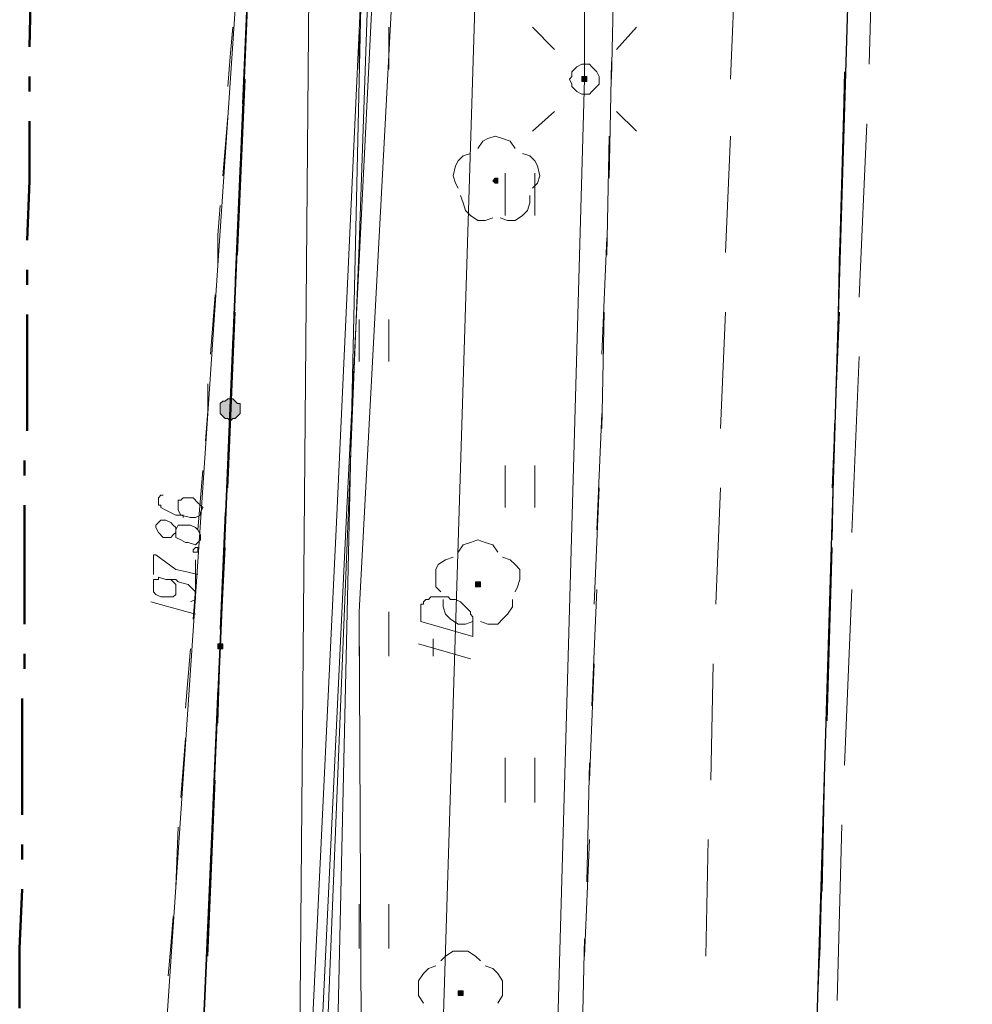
# Model space of a CAD drawing. Header units: metres. Extents: x 7431553 to 7432401, y 5544342 to 5544539.
# Tile 6 of 180: x 7432059 to 7432075, y 5544403 to 5544420. Entities that reach past the tile are written whole.
import ezdxf

# ---------------------------------------------------------------- set-up
doc = ezdxf.new("R2010")
doc.units = ezdxf.units.M
doc.header["$MEASUREMENT"] = 0
doc.layers.add('BG-PR90-PB-PZT-PZT01_2026_04_14$0$MAPA DCP', color=7, linetype='Continuous', lineweight=0)
doc.layers.add('PRIMETECH_XREF', color=7, linetype='Continuous', lineweight=5)

# ---------------------------------------------------------------- blocks, each defined once
blk = doc.blocks.new('BG-PR90-PB-PZT-PZT01_2026_04_14$0$Naddrwiną2025_v2klauzulap')
at = {"layer": 'BG-PR90-PB-PZT-PZT01_2026_04_14$0$MAPA DCP', "linetype": 'Continuous', "lineweight": 0, "transparency": 33554559}
for points in [[(7431743.074, 5544482.517), (7431743.074, 5544482.559), (7431743.117, 5544482.559), (7431743.117, 5544482.559), (7431743.117, 5544482.559), (7431743.117, 5544482.559), (7431743.159, 5544482.559), (7431743.159, 5544482.559), (7431743.159, 5544482.559), (7431743.159, 5544482.559), (7431743.159, 5544482.517), (7431743.159, 5544482.517), (7431743.159, 5544482.517), (7431743.159, 5544482.517), (7431743.159, 5544482.475), (7431743.117, 5544482.475), (7431743.117, 5544482.475), (7431743.117, 5544482.475), (7431743.117, 5544482.475), (7431743.074, 5544482.475)], [(7431748.959, 5544476.463), (7431748.916, 5544476.506), (7431748.916, 5544476.548), (7431748.874, 5544476.59), (7431748.874, 5544476.59), (7431748.832, 5544476.633), (7431748.789, 5544476.633), (7431748.747, 5544476.633), (7431748.662, 5544476.633), (7431748.662, 5544476.59), (7431748.62, 5544476.548), (7431748.578, 5544476.506), (7431748.578, 5544476.463), (7431748.578, 5544476.421), (7431748.62, 5544476.379), (7431748.62, 5544476.336), (7431748.662, 5544476.294), (7431748.705, 5544476.294), (7431748.747, 5544476.294), (7431748.789, 5544476.294), (7431748.832, 5544476.294), (7431748.874, 5544476.336), (7431748.916, 5544476.379), (7431748.916, 5544476.421), (7431748.916, 5544476.421)], [(7431752.811, 5544476.252), (7431752.811, 5544476.252), (7431752.811, 5544476.252), (7431752.853, 5544476.252), (7431752.853, 5544476.252), (7431752.853, 5544476.294), (7431752.853, 5544476.294), (7431752.853, 5544476.294), (7431752.853, 5544476.294), (7431752.853, 5544476.336), (7431752.811, 5544476.336), (7431752.811, 5544476.336), (7431752.811, 5544476.336), (7431752.769, 5544476.336), (7431752.769, 5544476.336), (7431752.769, 5544476.336), (7431752.769, 5544476.294), (7431752.769, 5544476.294), (7431752.769, 5544476.294), (7431752.769, 5544476.294), (7431752.769, 5544476.252), (7431752.769, 5544476.252), (7431752.769, 5544476.252), (7431752.769, 5544476.252), (7431752.769, 5544476.252)]]:
    blk.add_hatch(color=256, dxfattribs=at).paths.add_polyline_path(points)
at = {"layer": 'BG-PR90-PB-PZT-PZT01_2026_04_14$0$MAPA DCP', "linetype": 'Continuous', "lineweight": 0, "true_color": 0x009a00, "transparency": 33554559}
for points in [[(7431744.895, 5544480.993), (7431744.895, 5544481.035), (7431744.852, 5544481.035), (7431744.852, 5544481.035), (7431744.852, 5544481.035), (7431744.81, 5544481.035), (7431744.81, 5544481.035), (7431744.81, 5544481.035), (7431744.81, 5544480.993), (7431744.81, 5544480.993), (7431744.81, 5544480.993), (7431744.81, 5544480.993), (7431744.852, 5544480.951), (7431744.852, 5544480.951), (7431744.852, 5544480.951)], [(7431751.795, 5544480.697), (7431751.795, 5544480.697), (7431751.795, 5544480.697), (7431751.795, 5544480.739), (7431751.753, 5544480.739), (7431751.753, 5544480.739), (7431751.753, 5544480.739), (7431751.71, 5544480.739), (7431751.71, 5544480.697), (7431751.71, 5544480.697), (7431751.71, 5544480.697), (7431751.71, 5544480.697), (7431751.71, 5544480.654), (7431751.71, 5544480.654), (7431751.753, 5544480.654), (7431751.753, 5544480.654), (7431751.753, 5544480.654), (7431751.795, 5544480.654), (7431751.795, 5544480.654)], [(7431758.78, 5544480.4), (7431758.78, 5544480.4), (7431758.78, 5544480.443), (7431758.738, 5544480.443), (7431758.738, 5544480.443), (7431758.738, 5544480.443), (7431758.695, 5544480.443), (7431758.695, 5544480.4), (7431758.695, 5544480.4), (7431758.695, 5544480.4), (7431758.695, 5544480.358), (7431758.738, 5544480.358), (7431758.738, 5544480.358), (7431758.738, 5544480.358), (7431758.78, 5544480.358), (7431758.78, 5544480.358), (7431758.78, 5544480.358)]]:
    blk.add_hatch(color=94, dxfattribs=at).paths.add_polyline_path(points)
at = {"layer": 'BG-PR90-PB-PZT-PZT01_2026_04_14$0$MAPA DCP', "color": 1, "linetype": 'Continuous', "lineweight": 18, "transparency": 33554687}
for points in [[(7431635.886, 5544533.105), (7431638.934, 5544531.92), (7431663.403, 5544531.158), (7431665.096, 5544529.211), (7431669.541, 5544523.877), (7431682.876, 5544512.193), (7431686.983, 5544509.06), (7431687.11, 5544505.716), (7431686.813, 5544489.587), (7431687.448, 5544484.168), (7431694.603, 5544483.872), (7431701.503, 5544482.771), (7431706.456, 5544480.57), (7431739.603, 5544478.749), (7431762.082, 5544478.241), (7431770.083, 5544477.86)], [(7431658.365, 5544473.924), (7431661.371, 5544479.342), (7431661.667, 5544486.666), (7431662.26, 5544486.962), (7431666.366, 5544488.528), (7431671.531, 5544488.867), (7431684.104, 5544486.412), (7431694.01, 5544484.591), (7431708.234, 5544483.152), (7431711.197, 5544482.983), (7431711.409, 5544482.94), (7431722.5, 5544485.099), (7431725.802, 5544482.559), (7431743.117, 5544482.517), (7431770.083, 5544481.755)], [(7431672.886, 5544473.797), (7431677.839, 5544480.231), (7431680.717, 5544481.416), (7431703.493, 5544480.908), (7431737.148, 5544479.469), (7431752.218, 5544478.665), (7431760.473, 5544478.707), (7431770.083, 5544477.987)], [(7431770.083, 5544477.522), (7431750.567, 5544478.453), (7431714.838, 5544480.231), (7431710.986, 5544479.13), (7431679.49, 5544480.908), (7431677.923, 5544480.019), (7431672.547, 5544473.797)], [(7431672.759, 5544473.797), (7431675.934, 5544478.072), (7431684.019, 5544480.697), (7431718.225, 5544479.723), (7431723.94, 5544479.427), (7431745.953, 5544478.665), (7431770.083, 5544477.691)], [(7431770.083, 5544477.352), (7431750.567, 5544478.284), (7431714.838, 5544479.935), (7431711.028, 5544478.919), (7431679.49, 5544480.739), (7431678.093, 5544479.723), (7431672.928, 5544473.797)]]:
    blk.add_lwpolyline(points, dxfattribs=at)
at = {"layer": 'BG-PR90-PB-PZT-PZT01_2026_04_14$0$MAPA DCP', "linetype": 'Continuous', "lineweight": 18, "transparency": 33554687}
for points in [[(7431770.083, 5544474.643), (7431683.046, 5544480.527), (7431684.527, 5544515.452), (7431709.8, 5544513.844), (7431732.576, 5544512.404), (7431766.188, 5544504.996), (7431770.083, 5544504.869)], [(7431739.857, 5544487.47), (7431742.863, 5544487.385)], [(7431743.879, 5544487.343), (7431746.842, 5544487.216)], [(7431747.858, 5544487.216), (7431750.864, 5544487.089)], [(7431751.837, 5544487.089), (7431754.843, 5544486.962)], [(7431742.99, 5544486.962), (7431744.979, 5544486.92)], [(7431746.122, 5544486.877), (7431743.117, 5544486.962)], [(7431755.859, 5544486.92), (7431758.865, 5544486.835)], [(7431745.995, 5544486.877), (7431747.985, 5544486.835)], [(7431750.102, 5544486.75), (7431747.096, 5544486.877)], [(7431749.001, 5544486.793), (7431750.991, 5544486.75)], [(7431754.081, 5544486.666), (7431751.118, 5544486.75)], [(7431752.007, 5544486.708), (7431753.996, 5544486.666)], [(7431755.012, 5544486.623), (7431757.002, 5544486.581)], [(7431758.103, 5544486.539), (7431755.097, 5544486.623)], [(7431757.976, 5544486.539), (7431760.008, 5544486.454)], [(7431743.117, 5544485.015), (7431741.085, 5544485.099)], [(7431746.08, 5544484.93), (7431744.09, 5544485.015)], [(7431749.086, 5544484.845), (7431747.096, 5544484.93)], [(7431752.091, 5544484.761), (7431750.102, 5544484.845)], [(7431755.097, 5544484.676), (7431753.107, 5544484.718)], [(7431758.103, 5544484.591), (7431756.113, 5544484.634)], [(7431742.228, 5544483.406), (7431742.609, 5544483.067)], [(7431744.006, 5544483.406), (7431743.667, 5544483.067)], [(7431743.117, 5544482.983), (7431741.085, 5544483.025)], [(7431742.82, 5544482.983), (7431744.81, 5544482.94)], [(7431746.122, 5544482.898), (7431744.09, 5544482.94)], [(7431745.826, 5544482.898), (7431747.816, 5544482.813)], [(7431749.086, 5544482.813), (7431747.096, 5544482.856)], [(7431748.832, 5544482.813), (7431750.821, 5544482.729)], [(7431752.091, 5544482.686), (7431750.102, 5544482.771)], [(7431751.837, 5544482.729), (7431753.827, 5544482.644)], [(7431755.097, 5544482.602), (7431753.107, 5544482.686)], [(7431754.801, 5544482.602), (7431756.833, 5544482.559)], [(7431758.103, 5544482.517), (7431756.113, 5544482.602)], [(7431757.806, 5544482.517), (7431759.796, 5544482.475)], [(7431742.228, 5544481.628), (7431742.609, 5544482.009)], [(7431744.006, 5544481.628), (7431743.667, 5544482.009)], [(7431745.445, 5544481.67), (7431744.725, 5544481.67)], [(7431750.44, 5544481.67), (7431749.721, 5544481.67)], [(7431755.478, 5544481.67), (7431754.716, 5544481.67)], [(7431744.725, 5544481.162), (7431745.445, 5544481.162)], [(7431749.721, 5544481.162), (7431750.44, 5544481.162)], [(7431754.716, 5544481.162), (7431755.478, 5544481.162)], [(7431676.526, 5544473.754), (7431683.046, 5544480.527), (7431770.083, 5544474.643)], [(7431742.947, 5544479.173), (7431742.228, 5544479.173)], [(7431747.943, 5544479.173), (7431747.223, 5544479.173)], [(7431752.98, 5544479.173), (7431752.218, 5544479.173)], [(7431757.976, 5544479.173), (7431757.214, 5544479.173)], [(7431742.228, 5544478.665), (7431742.947, 5544478.665)], [(7431747.223, 5544478.665), (7431747.943, 5544478.665)], [(7431752.218, 5544478.665), (7431752.98, 5544478.665)], [(7431757.214, 5544478.665), (7431757.976, 5544478.665)], [(7431741.55, 5544476.76), (7431743.54, 5544476.675)], [(7431746.122, 5544476.59), (7431743.117, 5544476.717)], [(7431744.556, 5544476.633), (7431746.546, 5544476.548)], [(7431750.102, 5544476.421), (7431747.096, 5544476.548)], [(7431747.519, 5544476.506), (7431749.551, 5544476.421)], [(7431750.525, 5544476.379), (7431752.515, 5544476.294)], [(7431754.123, 5544476.252), (7431752.811, 5544476.294), (7431751.118, 5544476.379)], [(7431753.531, 5544476.252), (7431755.52, 5544476.167)], [(7431758.103, 5544476.082), (7431755.097, 5544476.209)], [(7431756.536, 5544476.125), (7431758.526, 5544476.04)]]:
    blk.add_lwpolyline(points, dxfattribs=at)
at = {"layer": 'BG-PR90-PB-PZT-PZT01_2026_04_14$0$MAPA DCP', "linetype": 'Continuous', "lineweight": 25, "transparency": 33554687}
blk.add_lwpolyline([(7431739.434, 5544487.089), (7431770.083, 5544486.158)], dxfattribs=at)
at = {"layer": 'BG-PR90-PB-PZT-PZT01_2026_04_14$0$MAPA DCP', "color": 30, "linetype": 'Continuous', "lineweight": 18, "true_color": 0xff6500, "transparency": 33554687}
for points in [[(7431667.89, 5544473.839), (7431670.007, 5544477.691), (7431681.437, 5544483.321), (7431685.205, 5544484.591), (7431704.212, 5544480.146), (7431735.708, 5544477.86), (7431770.083, 5544477.564)], [(7431770.083, 5544479.765), (7431727.961, 5544481.078), (7431727.157, 5544480.951)], [(7431753.023, 5544480.57), (7431752.769, 5544479.681)], [(7431752.98, 5544479.935), (7431752.684, 5544479.935)]]:
    blk.add_lwpolyline(points, dxfattribs=at)
at = {"layer": 'BG-PR90-PB-PZT-PZT01_2026_04_14$0$MAPA DCP', "linetype": 'Continuous', "lineweight": 18, "transparency": 33554687}
blk.add_lwpolyline([(7431742.863, 5544482.517), (7431742.863, 5544482.602), (7431742.905, 5544482.644), (7431742.947, 5544482.686), (7431742.99, 5544482.729), (7431743.074, 5544482.771), (7431743.117, 5544482.771), (7431743.201, 5544482.771), (7431743.244, 5544482.729), (7431743.286, 5544482.686), (7431743.328, 5544482.644), (7431743.371, 5544482.602), (7431743.371, 5544482.517), (7431743.371, 5544482.475), (7431743.328, 5544482.39), (7431743.286, 5544482.348), (7431743.244, 5544482.305), (7431743.201, 5544482.305), (7431743.117, 5544482.263), (7431743.074, 5544482.305), (7431742.99, 5544482.305), (7431742.947, 5544482.348), (7431742.905, 5544482.39), (7431742.863, 5544482.475)], close=True, dxfattribs=at)
at = {"layer": 'BG-PR90-PB-PZT-PZT01_2026_04_14$0$MAPA DCP', "linetype": 'Continuous', "lineweight": 0, "transparency": 33554687}
for points in [[(7431743.074, 5544482.517), (7431743.074, 5544482.559), (7431743.117, 5544482.559), (7431743.117, 5544482.559), (7431743.117, 5544482.559), (7431743.117, 5544482.559), (7431743.159, 5544482.559), (7431743.159, 5544482.559), (7431743.159, 5544482.559), (7431743.159, 5544482.559), (7431743.159, 5544482.517), (7431743.159, 5544482.517), (7431743.159, 5544482.517), (7431743.159, 5544482.517), (7431743.159, 5544482.475), (7431743.117, 5544482.475), (7431743.117, 5544482.475), (7431743.117, 5544482.475), (7431743.117, 5544482.475), (7431743.074, 5544482.475), (7431743.074, 5544482.517)], [(7431748.959, 5544476.463), (7431748.916, 5544476.506), (7431748.916, 5544476.548), (7431748.874, 5544476.59), (7431748.874, 5544476.59), (7431748.832, 5544476.633), (7431748.789, 5544476.633), (7431748.747, 5544476.633), (7431748.662, 5544476.633), (7431748.662, 5544476.59), (7431748.62, 5544476.548), (7431748.578, 5544476.506), (7431748.578, 5544476.463), (7431748.578, 5544476.421), (7431748.62, 5544476.379), (7431748.62, 5544476.336), (7431748.662, 5544476.294), (7431748.705, 5544476.294), (7431748.747, 5544476.294), (7431748.789, 5544476.294), (7431748.832, 5544476.294), (7431748.874, 5544476.336), (7431748.916, 5544476.379), (7431748.916, 5544476.421)], [(7431752.811, 5544476.252), (7431752.811, 5544476.252), (7431752.811, 5544476.252), (7431752.853, 5544476.252), (7431752.853, 5544476.252), (7431752.853, 5544476.294), (7431752.853, 5544476.294), (7431752.853, 5544476.294), (7431752.853, 5544476.294), (7431752.853, 5544476.336), (7431752.811, 5544476.336), (7431752.811, 5544476.336), (7431752.811, 5544476.336), (7431752.769, 5544476.336), (7431752.769, 5544476.336), (7431752.769, 5544476.336), (7431752.769, 5544476.294), (7431752.769, 5544476.294), (7431752.769, 5544476.294), (7431752.769, 5544476.294), (7431752.769, 5544476.252), (7431752.769, 5544476.252), (7431752.769, 5544476.252), (7431752.769, 5544476.252)]]:
    blk.add_lwpolyline(points, close=True, dxfattribs=at)
at = {"layer": 'BG-PR90-PB-PZT-PZT01_2026_04_14$0$MAPA DCP', "color": 94, "linetype": 'Continuous', "lineweight": 18, "true_color": 0x009a00, "transparency": 33554687}
for points in [[(7431744.387, 5544481.459), (7431744.429, 5544481.586), (7431744.514, 5544481.67), (7431744.598, 5544481.713), (7431744.768, 5544481.755), (7431744.895, 5544481.713), (7431744.979, 5544481.628)], [(7431745.106, 5544481.586), (7431745.233, 5544481.586), (7431745.36, 5544481.543), (7431745.445, 5544481.459), (7431745.53, 5544481.332), (7431745.53, 5544481.205), (7431745.487, 5544481.078)], [(7431751.287, 5544481.12), (7431751.329, 5544481.247), (7431751.414, 5544481.332), (7431751.499, 5544481.416), (7431751.668, 5544481.416), (7431751.795, 5544481.374), (7431751.88, 5544481.332)], [(7431744.302, 5544480.697), (7431744.175, 5544480.781), (7431744.133, 5544480.866), (7431744.09, 5544480.993), (7431744.133, 5544481.12), (7431744.175, 5544481.247), (7431744.302, 5544481.332)], [(7431752.007, 5544481.289), (7431752.134, 5544481.289), (7431752.261, 5544481.205), (7431752.345, 5544481.12), (7431752.43, 5544481.035), (7431752.43, 5544480.866), (7431752.388, 5544480.739)], [(7431751.202, 5544480.358), (7431751.075, 5544480.443), (7431751.033, 5544480.57), (7431750.991, 5544480.697), (7431751.033, 5544480.824), (7431751.075, 5544480.951), (7431751.202, 5544481.035)], [(7431758.272, 5544480.824), (7431758.314, 5544480.951), (7431758.399, 5544481.035), (7431758.526, 5544481.12), (7431758.653, 5544481.12), (7431758.78, 5544481.12), (7431758.907, 5544481.035)], [(7431745.487, 5544480.951), (7431745.53, 5544480.824), (7431745.53, 5544480.697), (7431745.445, 5544480.57), (7431745.36, 5544480.485), (7431745.233, 5544480.443), (7431745.106, 5544480.4)], [(7431758.187, 5544480.062), (7431758.103, 5544480.146), (7431758.018, 5544480.273), (7431758.018, 5544480.527), (7431758.103, 5544480.654), (7431758.187, 5544480.739)], [(7431744.979, 5544480.358), (7431744.895, 5544480.316), (7431744.768, 5544480.273), (7431744.598, 5544480.316), (7431744.514, 5544480.358), (7431744.429, 5544480.443), (7431744.387, 5544480.57)], [(7431752.388, 5544480.612), (7431752.43, 5544480.485), (7431752.43, 5544480.358), (7431752.345, 5544480.231), (7431752.261, 5544480.146), (7431752.134, 5544480.104), (7431752.007, 5544480.104)], [(7431751.88, 5544480.062), (7431751.795, 5544479.977), (7431751.499, 5544479.977), (7431751.414, 5544480.019), (7431751.329, 5544480.146), (7431751.287, 5544480.273)], [(7431758.907, 5544479.765), (7431758.78, 5544479.681), (7431758.526, 5544479.681), (7431758.399, 5544479.765), (7431758.314, 5544479.85), (7431758.272, 5544479.977)], [(7431743.244, 5544476.421), (7431742.736, 5544476.463), (7431742.228, 5544476.506)], [(7431744.768, 5544476.336), (7431743.752, 5544476.421)], [(7431746.292, 5544476.252), (7431745.784, 5544476.252), (7431745.276, 5544476.294)], [(7431747.816, 5544476.125), (7431746.8, 5544476.209)], [(7431749.297, 5544476.04), (7431748.789, 5544476.082), (7431748.324, 5544476.082)], [(7431750.821, 5544475.913), (7431749.805, 5544475.998)], [(7431752.345, 5544475.828), (7431751.837, 5544475.871), (7431751.329, 5544475.871)], [(7431753.869, 5544475.701), (7431752.853, 5544475.786)], [(7431755.393, 5544475.617), (7431754.885, 5544475.659), (7431754.377, 5544475.701)], [(7431756.917, 5544475.532), (7431755.901, 5544475.574)], [(7431758.441, 5544475.405), (7431757.933, 5544475.447), (7431757.425, 5544475.49)]]:
    blk.add_lwpolyline(points, dxfattribs=at)
at = {"layer": 'BG-PR90-PB-PZT-PZT01_2026_04_14$0$MAPA DCP', "color": 94, "linetype": 'Continuous', "lineweight": 0, "true_color": 0x009a00, "transparency": 33554687}
for points in [[(7431744.895, 5544480.993), (7431744.895, 5544481.035), (7431744.852, 5544481.035), (7431744.852, 5544481.035), (7431744.852, 5544481.035), (7431744.81, 5544481.035), (7431744.81, 5544481.035), (7431744.81, 5544481.035), (7431744.81, 5544480.993), (7431744.81, 5544480.993), (7431744.81, 5544480.993), (7431744.81, 5544480.993), (7431744.852, 5544480.951), (7431744.852, 5544480.951), (7431744.852, 5544480.951), (7431744.895, 5544480.993), (7431744.895, 5544480.993)], [(7431751.795, 5544480.697), (7431751.795, 5544480.697), (7431751.795, 5544480.697), (7431751.795, 5544480.739), (7431751.753, 5544480.739), (7431751.753, 5544480.739), (7431751.753, 5544480.739), (7431751.71, 5544480.739), (7431751.71, 5544480.697), (7431751.71, 5544480.697), (7431751.71, 5544480.697), (7431751.71, 5544480.697), (7431751.71, 5544480.654), (7431751.71, 5544480.654), (7431751.753, 5544480.654), (7431751.753, 5544480.654), (7431751.753, 5544480.654), (7431751.795, 5544480.654), (7431751.795, 5544480.654)], [(7431758.78, 5544480.4), (7431758.78, 5544480.4), (7431758.78, 5544480.443), (7431758.738, 5544480.443), (7431758.738, 5544480.443), (7431758.738, 5544480.443), (7431758.695, 5544480.443), (7431758.695, 5544480.4), (7431758.695, 5544480.4), (7431758.695, 5544480.4), (7431758.695, 5544480.358), (7431758.738, 5544480.358), (7431758.738, 5544480.358), (7431758.738, 5544480.358), (7431758.78, 5544480.358), (7431758.78, 5544480.358), (7431758.78, 5544480.358)]]:
    blk.add_lwpolyline(points, close=True, dxfattribs=at)
at = {"layer": 'BG-PR90-PB-PZT-PZT01_2026_04_14$0$MAPA DCP', "color": 30, "linetype": 'Continuous', "lineweight": 18, "true_color": 0xff6500, "transparency": 33554687}
blk.add_lwpolyline([(7431752.388, 5544479.723), (7431752.091, 5544479.723), (7431752.091, 5544479.765), (7431752.049, 5544479.765), (7431752.007, 5544479.808), (7431752.007, 5544479.85), (7431751.964, 5544479.892), (7431751.964, 5544480.062), (7431751.964, 5544480.146), (7431751.964, 5544480.189), (7431752.007, 5544480.231), (7431752.007, 5544480.273), (7431752.007, 5544480.316), (7431752.049, 5544480.4), (7431752.134, 5544480.485), (7431752.176, 5544480.527), (7431752.218, 5544480.57), (7431752.261, 5544480.57), (7431752.303, 5544480.612), (7431752.388, 5544480.612), (7431752.642, 5544480.612)], close=True, dxfattribs=at)
at = {"layer": 'BG-PR90-PB-PZT-PZT01_2026_04_14$0$MAPA DCP', "linetype": 'Continuous', "lineweight": 35, "transparency": 33554687}
blk.add_lwpolyline([(7431770.083, 5544475.532), (7431752.811, 5544476.294), (7431729.739, 5544477.268), (7431708.446, 5544478.03), (7431682.834, 5544479.003), (7431677.839, 5544473.754)], dxfattribs=at)
at = {"layer": 'BG-PR90-PB-PZT-PZT01_2026_04_14$0$MAPA DCP', "color": 4, "linetype": 'Continuous', "lineweight": 18, "transparency": 33554687}
for points in [[(7431743.244, 5544476.421), (7431742.736, 5544476.463), (7431742.228, 5544476.506)], [(7431744.768, 5544476.336), (7431743.752, 5544476.421)], [(7431746.292, 5544476.252), (7431745.784, 5544476.252), (7431745.276, 5544476.294)], [(7431747.816, 5544476.125), (7431746.8, 5544476.209)], [(7431749.297, 5544476.04), (7431748.789, 5544476.082), (7431748.324, 5544476.082)], [(7431750.821, 5544475.913), (7431749.805, 5544475.998)], [(7431752.345, 5544475.828), (7431751.837, 5544475.871), (7431751.329, 5544475.871)], [(7431753.869, 5544475.701), (7431752.853, 5544475.786)], [(7431755.393, 5544475.617), (7431754.885, 5544475.659), (7431754.377, 5544475.701)], [(7431756.917, 5544475.532), (7431755.901, 5544475.574)], [(7431758.441, 5544475.405), (7431757.933, 5544475.447), (7431757.425, 5544475.49)]]:
    blk.add_lwpolyline(points, dxfattribs=at)
at = {"layer": 'BG-PR90-PB-PZT-PZT01_2026_04_14$0$MAPA DCP', "linetype": 'Continuous', "lineweight": 9, "transparency": 33554687}
for points in [[(7431750.229, 5544475.32), (7431750.229, 5544475.278), (7431750.271, 5544475.236), (7431750.398, 5544475.236), (7431750.398, 5544475.278), (7431750.44, 5544475.278), (7431750.483, 5544475.363), (7431750.567, 5544475.532), (7431750.567, 5544475.617), (7431750.61, 5544475.786), (7431750.61, 5544475.871), (7431750.567, 5544475.955), (7431750.525, 5544475.955), (7431750.44, 5544475.998), (7431750.398, 5544475.955), (7431750.356, 5544475.913), (7431750.271, 5544475.828), (7431750.271, 5544475.786), (7431750.271, 5544475.701), (7431750.271, 5544475.659), (7431750.313, 5544475.617), (7431750.313, 5544475.574), (7431750.398, 5544475.574), (7431750.483, 5544475.574), (7431750.567, 5544475.617), (7431750.567, 5544475.659), (7431750.61, 5544475.659)], [(7431750.864, 5544475.532), (7431750.779, 5544475.532), (7431750.737, 5544475.49), (7431750.694, 5544475.447), (7431750.652, 5544475.363), (7431750.652, 5544475.278), (7431750.694, 5544475.236), (7431750.737, 5544475.193), (7431750.779, 5544475.193), (7431750.864, 5544475.236), (7431750.948, 5544475.32), (7431750.948, 5544475.363), (7431750.948, 5544475.447), (7431750.906, 5544475.49), (7431750.864, 5544475.532), (7431750.948, 5544475.532), (7431750.991, 5544475.617), (7431751.033, 5544475.701), (7431751.033, 5544475.744), (7431751.075, 5544475.871), (7431751.033, 5544475.913), (7431750.991, 5544475.955), (7431750.906, 5544475.955), (7431750.821, 5544475.913), (7431750.779, 5544475.871), (7431750.737, 5544475.786), (7431750.737, 5544475.744), (7431750.737, 5544475.659), (7431750.737, 5544475.574), (7431750.821, 5544475.532)], [(7431751.583, 5544475.151), (7431751.245, 5544475.151), (7431751.245, 5544475.193), (7431751.372, 5544475.363), (7431751.499, 5544475.532), (7431751.541, 5544475.744), (7431751.583, 5544475.913)], [(7431752.049, 5544475.786), (7431752.007, 5544475.871), (7431751.88, 5544475.871), (7431751.837, 5544475.828), (7431751.753, 5544475.744), (7431751.71, 5544475.574), (7431751.668, 5544475.532), (7431751.668, 5544475.363), (7431751.626, 5544475.236), (7431751.668, 5544475.236), (7431751.668, 5544475.151), (7431751.71, 5544475.151), (7431751.753, 5544475.151), (7431751.795, 5544475.151), (7431751.837, 5544475.151), (7431751.88, 5544475.151), (7431751.922, 5544475.193), (7431751.964, 5544475.278), (7431751.964, 5544475.363), (7431751.964, 5544475.405), (7431751.964, 5544475.49), (7431751.922, 5544475.532), (7431751.88, 5544475.532), (7431751.837, 5544475.532), (7431751.795, 5544475.532), (7431751.753, 5544475.532), (7431751.71, 5544475.49), (7431751.668, 5544475.447)], [(7431752.049, 5544475.109), (7431752.261, 5544475.871)]]:
    blk.add_lwpolyline(points, dxfattribs=at)
blk.add_lwpolyline([(7431751.16, 5544475.828), (7431751.118, 5544475.871), (7431751.118, 5544475.913), (7431751.202, 5544475.913), (7431751.202, 5544475.871), (7431751.202, 5544475.828)], close=True, dxfattribs=at)
at = {"layer": 'BG-PR90-PB-PZT-PZT01_2026_04_14$0$MAPA DCP', "linetype": 'Continuous', "lineweight": 50, "transparency": 33554687}
for points in [[(7431740.577, 5544473.077), (7431742.566, 5544473.035)], [(7431743.074, 5544473.035), (7431743.328, 5544473.035)], [(7431743.836, 5544473.035), (7431744.852, 5544473.035), (7431745.868, 5544472.992)], [(7431746.376, 5544472.992), (7431746.63, 5544472.992)], [(7431747.138, 5544472.992), (7431749.128, 5544472.992)], [(7431749.636, 5544472.95), (7431749.89, 5544472.95)], [(7431750.398, 5544472.95), (7431751.414, 5544472.95), (7431752.43, 5544472.95)], [(7431752.938, 5544472.95), (7431753.192, 5544472.95)], [(7431753.7, 5544472.908), (7431755.69, 5544472.908)], [(7431756.198, 5544472.908), (7431756.452, 5544472.908)], [(7431756.96, 5544472.908), (7431757.976, 5544472.865), (7431758.992, 5544472.865)]]:
    blk.add_lwpolyline(points, dxfattribs=at)
blk = doc.blocks.new('BG-PR90-PB-PZT-PZT01_2026_04_14')
at = {"layer": 'BG-PR90-PB-PZT-PZT01_2026_04_14$0$MAPA DCP', "rotation": 270}
blk.add_blockref('BG-PR90-PB-PZT-PZT01_2026_04_14$0$Naddrwiną2025_v2klauzulap', (1887585.788, 12976162.34), dxfattribs=at)

msp = doc.modelspace()

# ---------------------------------------------------------------- block references
at = {"layer": 'PRIMETECH_XREF', "linetype": 'Continuous', "lineweight": 0, "rotation": 360}
msp.add_blockref('BG-PR90-PB-PZT-PZT01_2026_04_14', (0, 0), dxfattribs=at)

doc.saveas('drawing.dxf')
